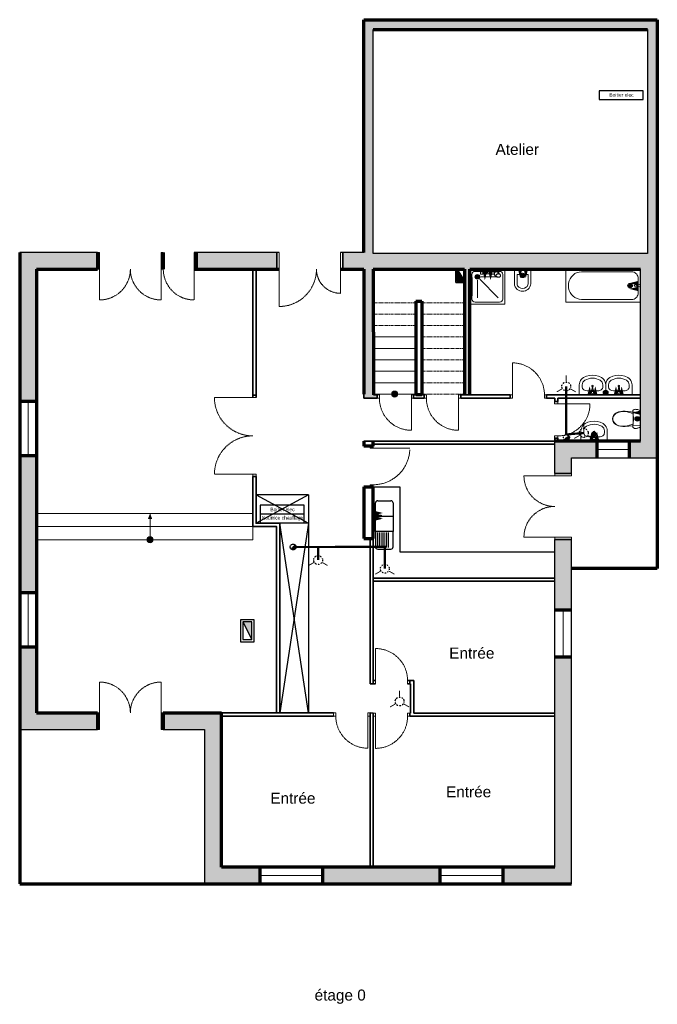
# Model space of a CAD drawing. Header units: centimetres. Extents: x 2266 to 3841, y 1288 to 8573.
# Tile 6 of 15: x 2266 to 3718, y 3525 to 5766. Entities that reach past the tile are written whole.
import ezdxf

# ---------------------------------------------------------------- set-up
doc = ezdxf.new("R2010")
doc.units = ezdxf.units.CM
doc.header["$LTSCALE"] = 0.2
for name, pattern in [('CACHE', [9.525, 6.35, -3.175]), ('DIVISE', [31.75, 12.7, -6.35, 0, -6.35, 0, -6.35]), ('FANTOME', [63.5, 31.75, -6.35, 6.35, -6.35, 6.35, -6.35])]:
    doc.linetypes.add(name, pattern=pattern)
for name, color, linetype, lineweight in [('01-existant-murs extérieurs', 7, 'Continuous', 70), ('01-existant-Refends', 7, 'Continuous', 70), ('02-existant-Cloisons', 7, 'Continuous', 35), ('02-existant-escalier', 7, 'Continuous', 15), ('02-existant-huisserie', 7, 'Continuous', 15), ('03-existant ventilation', 7, 'DIVISE', 25), ('10-annotations', 7, 'Continuous', 9), ('21-à démolir-ventilation', 210, 'CACHE', 25)]:
    doc.layers.add(name, color=color, linetype=linetype, lineweight=lineweight)
for name, color, linetype in [("01-existant-réseau d'eau", 7, 'Continuous'), ('03-existant-chauffage', 7, 'Continuous'), ('03-existant-Sanitaires alimentation-évacuation', 7, 'Continuous'), ('03-existant-sanitaires éléments', 7, 'Continuous'), ('04-existant-placards', 7, 'Continuous')]:
    doc.layers.add(name, color=color, linetype=linetype)
doc.styles.get("Standard").update_dxf_attribs({"font": 'arial.ttf'})

# ---------------------------------------------------------------- blocks, each defined once
blk = doc.blocks.new('*U91')
blk.add_line((0, 0.73), (0.73, 0.73))
for points in [[(-0.075, 0.78), (0, 0.78), (0, 0.73), (-0.075, 0.73)], [(-0.075, 0), (0, 0), (0, -0.05), (-0.075, -0.05)]]:
    blk.add_lwpolyline(points, close=True)
at = {"linetype": 'CACHE'}
blk.add_arc((0, 0.73), 0.73, 270, 0, dxfattribs=at)
blk = doc.blocks.new('*U85')
blk.add_line((0, 0), (0.73, 0))
for points in [[(-0.075, 0.73), (0, 0.73), (0, 0.78), (-0.075, 0.78)], [(-0.075, -0.05), (0, -0.05), (0, 0), (-0.075, 0)]]:
    blk.add_lwpolyline(points, close=True)
at = {"linetype": 'CACHE'}
blk.add_arc((0, 0), 0.73, 0, 90, dxfattribs=at)
blk = doc.blocks.new('*U86')
blk.add_line((-0.075, 0), (-0.805, 0))
for points in [[(0, 0.73), (-0.075, 0.73), (-0.075, 0.78), (0, 0.78)], [(0, -0.05), (-0.075, -0.05), (-0.075, 0), (0, 0)]]:
    blk.add_lwpolyline(points, close=True)
at = {"linetype": 'CACHE'}
blk.add_arc((-0.075, 0), 0.73, 90, 180, dxfattribs=at)
blk = doc.blocks.new('double porte 180')
at = {"layer": '02-existant-huisserie'}
for p, q in [((0, 87.5), (-87.5, 87.5)), ((0, -87.5), (-87.5, -87.5))]:
    blk.add_line(p, q, dxfattribs=at)
for points in [[(0, 92.5), (7.4, 92.5), (7.4, 87.5), (0, 87.5), (0, 92.5)], [(0, -92.5), (7.4, -92.5), (7.4, -87.5), (0, -87.5), (0, -92.5)]]:
    blk.add_lwpolyline(points, dxfattribs=at)
at = {"layer": '02-existant-huisserie', "linetype": 'CACHE'}
for centre, start, end in [((0, 87.5), 180, 270), ((0, -87.5), 90, 180)]:
    blk.add_arc(centre, 87.5, start, end, dxfattribs=at)
blk = doc.blocks.new('double porte extérieure 150')
for p, q in [((-145, -38), (-145, -108)), ((-5, -38), (-5, -108))]:
    blk.add_line(p, q)
for points in [[(-150, -38), (-145, -38), (-145, 0), (-150, 0)], [(-5, -38), (0, -38), (0, 0), (-5, 0)]]:
    blk.add_lwpolyline(points, close=True)
at = {"linetype": 'CACHE'}
for centre, start, end in [((-145, -38), 270, 0), ((-5, -38), 180, 270)]:
    blk.add_arc(centre, 70, start, end, dxfattribs=at)
blk = doc.blocks.new('*U36')
for p, q in [((-145, 38), (-145, 108)), ((-5, 38), (-5, 108))]:
    blk.add_line(p, q)
for points in [[(-150, 38), (-145, 38), (-145, 0), (-150, 0)], [(-5, 38), (0, 38), (0, 0), (-5, 0)]]:
    blk.add_lwpolyline(points, close=True)
at = {"linetype": 'CACHE'}
for centre, start, end in [((-145, 38), 0, 90), ((-5, 38), 90, 180)]:
    blk.add_arc(centre, 70, start, end, dxfattribs=at)
blk = doc.blocks.new('*U92')
blk.add_line((-0.075, 0), (-0.805, 0))
for points in [[(0, 0.73), (-0.075, 0.73), (-0.075, 0.78), (0, 0.78)], [(0, -0.05), (-0.075, -0.05), (-0.075, 0), (0, 0)]]:
    blk.add_lwpolyline(points, close=True)
at = {"linetype": 'CACHE'}
blk.add_arc((-0.075, 0), 0.73, 90, 180, dxfattribs=at)
blk = doc.blocks.new('*U93')
blk.add_line((0, 0.73), (0.73, 0.73))
for points in [[(-0.075, 0.78), (0, 0.78), (0, 0.73), (-0.075, 0.73)], [(-0.075, 0), (0, 0), (0, -0.05), (-0.075, -0.05)]]:
    blk.add_lwpolyline(points, close=True)
at = {"linetype": 'CACHE'}
blk.add_arc((0, 0.73), 0.73, 270, 0, dxfattribs=at)
blk = doc.blocks.new('*U94')
blk.add_line((0, 0.73), (0.83, 0.73))
for points in [[(-0.075, 0.78), (0, 0.78), (0, 0.73), (-0.075, 0.73)], [(-0.075, -0.1), (0, -0.1), (0, -0.15), (-0.075, -0.15)]]:
    blk.add_lwpolyline(points, close=True)
at = {"linetype": 'CACHE'}
blk.add_arc((0, 0.73), 0.83, 270, 0, dxfattribs=at)
blk = doc.blocks.new('WC 24')
at = {"linetype": 'Continuous', "lineweight": 13}
for p, q in [((0, -173), (-109, -173)), ((109, -173), (0, -173))]:
    blk.add_line(p, q, dxfattribs=at)
at = {"linetype": 'Continuous', "lineweight": 13, "flags": 128}
for points in [[(-187, 0), (-194, -15), (-200, -31), (-205, -46), (-210, -62), (-213, -79), (-216, -95), (-217, -112), (-218, -128), (-216, -140), (-212, -151), (-206, -161), (-198, -169), (-188, -175), (-178, -179), (-166, -181), (-154, -180), (-116, -173), (-78, -168), (-39, -165), (0, -164), (39, -165), (78, -168), (116, -173), (154, -180), (166, -181), (178, -179), (188, -175), (198, -169), (206, -161), (212, -151), (216, -140), (218, -128), (217, -112), (216, -95), (213, -79), (210, -62), (205, -46), (200, -31), (194, -15), (187, 0)], [(-169, -453), (-157, -503), (-138, -550), (-112, -587), (-79, -616), (-41, -634), (0, -640), (41, -634), (79, -616), (112, -587), (138, -550), (157, -503), (169, -453), (175, -402), (173, -350), (141, 0), (-141, 0), (-173, -350), (-175, -402)]]:
    blk.add_lwpolyline(points, close=True, dxfattribs=at)
at = {"linetype": 'Continuous', "lineweight": 13}
for centre, major_axis, start_param, end_param in [((258, -388), (0, 426), 1.041392, 1.594412), ((-258, -388), (0, 426), 4.688771, 5.241791), ((89, -412), (0, 257), 1.515065, 2.415654), ((-89, -412), (0, 257), 3.867528, 4.768116), ((1, -493), (0, 139), 2.509088, 3.135732), ((-1, -493), (0, 139), 3.147454, 3.774097)]:
    blk.add_ellipse(centre, major_axis=major_axis, ratio=0.999377, start_param=start_param, end_param=end_param, dxfattribs=at)
blk.add_ellipse((0, -75), major_axis=(15, 0), ratio=0.999724, dxfattribs=at)
blk = doc.blocks.new('Cabine de douche 24')
at = {"linetype": 'Continuous', "lineweight": 13}
for p, q in [((-350, 280), (-350, -280)), ((280, 350), (-280, 350)), ((-150, 225), (250, 225)), ((-110, 393), (-40, 393)), ((-103, 339), (-103, 293)), ((-101, 293), (-101, 339)), ((-94, 356), (-56, 356)), ((-91, 373), (-59, 373)), ((-84, 373), (-84, 356)), ((-66, 373), (-66, 356)), ((40, 393), (110, 393)), ((56, 356), (94, 356)), ((59, 373), (91, 373)), ((66, 373), (66, 356)), ((84, 373), (84, 356)), ((101, 339), (101, 293)), ((103, 293), (103, 339)), ((156, 324), (156, 336)), ((190, 338), (240, 338)), ((201, 260), (200, 256)), ((200, 256), (200, 246)), ((200, 246), (202, 238)), ((202, 267), (201, 260)), ((204, 270), (202, 267)), ((202, 238), (203, 236)), ((208, 276), (204, 270)), ((205, 374), (205, 356)), ((211, 278), (208, 276)), ((218, 284), (211, 278)), ((227, 288), (218, 284)), ((227, 356), (227, 374)), ((227, 356), (227, 374)), ((232, 289), (227, 288)), ((241, 291), (232, 289)), ((239, 291), (240, 309)), ((240, 353), (241, 354)), ((240, 351), (240, 353)), ((240, 309), (240, 351)), ((241, 354), (242, 356)), ((250, 292), (241, 291)), ((242, 356), (244, 357)), ((244, 374), (256, 374)), ((244, 357), (245, 357)), ((247, 358), (245, 357)), ((245, 357), (247, 358)), ((245, 357), (245, 357)), ((245, 357), (245, 357)), ((250, 359), (247, 358)), ((247, 358), (253, 358)), ((253, 358), (250, 359)), ((259, 291), (250, 292)), ((255, 357), (253, 358)), ((253, 358), (255, 357)), ((255, 357), (255, 357)), ((255, 357), (255, 357)), ((255, 357), (256, 357)), ((256, 357), (258, 356)), ((258, 356), (259, 354)), ((259, 354), (260, 353)), ((268, 289), (259, 291)), ((260, 353), (260, 351)), ((260, 309), (260, 351)), ((261, 291), (260, 309)), ((268, 289), (271, 288)), ((350, -280), (350, 280)), ((-225, 150), (-225, -250)), ((-172, 172), (250, -250)), ((-280, -350), (280, -350))]:
    blk.add_line(p, q, dxfattribs=at)
at = {"linetype": 'Continuous', "lineweight": 13, "flags": 128}
for points in [[(-400, 400), (-400, -400), (400, -400), (400, 400)], [(-345, -208), (-345, 208), (-356, 208), (-356, 173), (-400, 173), (-400, 120), (-356, 120), (-356, -120), (-400, -120), (-400, -173), (-356, -173), (-356, -208)]]:
    blk.add_lwpolyline(points, close=True, dxfattribs=at)
blk.add_lwpolyline([(-156, 291, 0.414214), (-153, 288), (-103, 288), (-103, 293), (-101, 293), (-101, 293), (-101, 292), (-101, 292), (101, 292), (101, 292), (101, 293), (101, 293), (103, 293), (103, 288), (153, 288, 0.414214), (156, 291), (156, 324), (173, 324, 0.547975), (203, 236), (207, 231), (215, 226), (225, 221), (237, 218), (250, 217), (263, 218), (275, 221), (285, 226), (293, 231), (298, 238), (300, 246), (300, 256), (299, 260), (298, 267), (296, 270), (292, 276), (289, 278), (282, 284), (273, 288), (271, 288, 0.166188), (260, 322), (260, 338), (266, 338), (266, 374), (256, 374), (256, 391, 1), (244, 391), (244, 374), (227, 374), (227, 400), (205, 400), (205, 374), (166, 374), (166, 338), (190, 338, 0.013709), (187, 336), (156, 336), (156, 337, 0.414214), (153, 340), (103, 340), (103, 339), (101, 339), (101, 356), (94, 356), (94, 373), (91, 373), (110, 393), (110, 400), (40, 400), (40, 393), (59, 373), (56, 373), (56, 356), (-56, 356), (-56, 373), (-59, 373), (-40, 393), (-40, 400), (-110, 400), (-110, 393), (-91, 373), (-94, 373), (-94, 356), (-101, 356), (-101, 339), (-103, 339), (-103, 340), (-153, 340, 0.414214), (-156, 337)], format="xyb", close=True, dxfattribs=at)
at = {"linetype": 'Continuous', "lineweight": 13}
for centre, radius in [((-225, 225), 25), ((0, 330), 12)]:
    blk.add_circle(centre, radius, dxfattribs=at)
for centre, radius, start, end in [((-280, 280), 70, 90, 180), ((216, 290), 55, 121.3994, 141.8869), ((216, 356), 11, 180, 0), ((280, 280), 70, 0, 90), ((-280, -280), 70, 180, 270), ((280, -280), 70, 270, 0)]:
    blk.add_arc(centre, radius, start, end, dxfattribs=at)
blk = doc.blocks.new('Lavabo 24')
at = {"linetype": 'Continuous', "lineweight": 13}
for p, q in [((-235, -183), (-235, -229)), ((119, -92), (-119, -92)), ((-14, -97), (-14, -82)), ((-14, -82), (14, -82)), ((14, -82), (14, -97)), ((235, -183), (235, -229))]:
    blk.add_line(p, q, dxfattribs=at)
at = {"linetype": 'Continuous', "lineweight": 13, "flags": 128}
blk.add_lwpolyline([(-300, 0), (-300, -229), (-297, -263), (-289, -295), (-274, -326), (-256, -353), (-232, -377), (-205, -396), (-140, -426), (-71, -444), (0, -450), (71, -444), (140, -426), (205, -396), (232, -377), (256, -353), (274, -326), (289, -295), (297, -263), (300, -229), (300, 0)], close=True, dxfattribs=at)
blk.add_lwpolyline([(-25, -57), (-21, -99, 0.12102), (-18, -109), (-11, -162, 0.882566), (11, -162), (18, -109, 0.12102), (21, -99), (25, -57, 1)], format="xyb", close=True, dxfattribs=at)
at = {"linetype": 'Continuous', "lineweight": 13}
blk.add_circle((0, -207), 17.5, dxfattribs=at)
for radius, start, end in [(21.1, 212.771, 327.229), (13.6, 180, 0)]:
    blk.add_arc((0, -97), radius, start, end, dxfattribs=at)
for centre, major_axis, ratio, start_param, end_param in [((-119, -183), (116, 0), 0.783646, 1.570796, 3.141593), ((119, -183), (116, 0), 0.783646, 0, 1.570796), ((-119, -229), (0, 121), 0.956522, 1.570796, 2.644618), ((0, 0), (0, 382), 0.956522, 2.644618, 3.638567), ((119, -229), (0, 121), 0.956522, 3.638567, 4.712389)]:
    blk.add_ellipse(centre, major_axis=major_axis, ratio=ratio, start_param=start_param, end_param=end_param, dxfattribs=at)
blk = doc.blocks.new('Baignoire 24')
at = {"linetype": 'Continuous', "lineweight": 13}
for p, q in [((56, -361), (71, -361)), ((56, -389), (56, -361)), ((71, -389), (56, -389))]:
    blk.add_line(p, q, dxfattribs=at)
at = {"linetype": 'Continuous', "lineweight": 13, "flags": 128}
for points in [[(0, -750), (1700, -750), (1700, 0), (0, 0)], [(198, -60), (174, -62), (150, -69), (127, -80), (107, -95), (90, -114), (76, -135), (65, -159), (59, -184), (57, -210), (57, -540), (59, -566), (65, -591), (76, -615), (90, -636), (107, -655), (127, -670), (150, -681), (174, -688), (198, -690), (1346, -690), (1397, -685), (1448, -671), (1495, -648), (1537, -616), (1574, -577), (1603, -532), (1625, -483), (1639, -430), (1643, -375), (1639, -320), (1625, -267), (1603, -218), (1574, -173), (1537, -134), (1495, -102), (1448, -79), (1397, -65), (1346, -60)]]:
    blk.add_lwpolyline(points, close=True, dxfattribs=at)
blk.add_lwpolyline([(31, -400), (73, -396, 0.12102), (83, -393), (136, -386, 0.882566), (136, -364), (83, -357, 0.12102), (73, -354), (31, -350, 1)], format="xyb", close=True, dxfattribs=at)
at = {"linetype": 'Continuous', "lineweight": 13}
blk.add_circle((240, -375), 25, dxfattribs=at)
for radius, start, end in [(13.6, 270, 90), (21.1, 302.771, 57.229)]:
    blk.add_arc((71, -375), radius, start, end, dxfattribs=at)
blk = doc.blocks.new('Bidet 24')
at = {"linetype": 'Continuous', "lineweight": 13}
for p, q in [((185, 0), (-185, 0)), ((185, 0), (185, -330)), ((-185, 0), (-185, -330)), ((-125, -120), (-125, -330)), ((-125, -120), (125, -120)), ((125, -120), (125, -330))]:
    blk.add_line(p, q, dxfattribs=at)
blk.add_circle((0, -142), 15, dxfattribs=at)
for centre, radius, start, end in [((-23, -330), 163, 180, 233.1301), ((-23, -330), 163, 180, 233.1301), ((-23, -330), 103, 180, 233.1301), ((0, -300), 140, 233.1301, 306.8699), ((22, -330), 103, 306.8699, 0), ((22, -330), 163, 306.8699, 0), ((0, -300), 200, 233.1301, 306.8699), ((0, -300), 200, 233.1301, 270)]:
    blk.add_arc(centre, radius, start, end, dxfattribs=at)
blk = doc.blocks.new('evier')
for p, q in [((-26.6, 2), (-26.6, 30)), ((-21.6, 35), (8.4, 35)), ((13.4, 30), (13.4, -35)), ((-28.4, 2), (-13.4, 2)), ((-13.4, 2), (-13.4, -2)), ((-13.4, 0), (13.4, 0)), ((-13.4, -2), (-28.4, -2)), ((-26.6, -35), (-26.6, -2)), ((13.4, -35), (-26.6, -35)), ((-26.6, -35), (-26.6, -70)), ((-21.6, -71.5), (-21.6, -37.5)), ((-16.6, -71.5), (-16.6, -37.5)), ((-11.6, -71.5), (-11.6, -37.5)), ((-6.6, -71.5), (-6.6, -37.5)), ((-1.6, -71.5), (-1.6, -37.5)), ((3.4, -71.5), (3.4, -37.5)), ((13.4, -70), (13.4, -35)), ((-21.6, -75), (8.4, -75))]:
    blk.add_line(p, q)
blk.add_circle((-28.4, 0), 2)
for centre, start, end in [((-21.6, 30), 90, 180), ((8.4, 30), 0, 90), ((-21.6, -70), 180, 270), ((8.4, -70), 270, 0)]:
    blk.add_arc(centre, 5, start, end)
blk = doc.blocks.new('ventilation-extraction')
for points in [[(0, 10, 0, 5, 0), (0, 15, 2, 2, 0), (0, 25, 2, 2, 0)], [(-8.7, -5, 0, 5, 0), (-13, -7.5, 2, 2, 0), (-21.7, -12.5, 2, 2, 0)], [(8.7, -5, 0, 5, 0), (13, -7.5, 2, 2, 0), (21.7, -12.5, 2, 2, 0)]]:
    blk.add_lwpolyline(points, format="xyseb")
blk.add_circle((0, 0), 10)

msp = doc.modelspace()

# ---------------------------------------------------------------- hatches: boundary and pattern name
at = {"layer": '01-existant-murs extérieurs'}
h = msp.add_hatch(color=256, dxfattribs=at)
h.dxf.hatch_style = 1
h.paths.add_polyline_path([(3718.5, 5766.4), (3049.8, 5766.4), (3049.8, 5236.4), (3002.3, 5236.4), (3002.3, 5198.4), (3049.8, 5198.4), (3049.8, 4914), (3049.8, 4904.6), (3080.6, 4904.6), (3080.6, 4912.1), (3072, 4912), (3071.8, 5198.4), (3279.4, 5198.4), (3279.4, 4912), (3291.4, 4912), (3291.4, 5198.4), (3680.5, 5198.4), (3680.5, 4807.2), (3654.2, 4807.2), (3654.2, 4769.2), (3718.5, 4769.2)])
h.paths.add_polyline_path([(3696.5, 5234.4), (3071.8, 5234.4), (3071.8, 5744.4), (3696.5, 5744.4)], flags=16)
h = msp.add_hatch(color=256, dxfattribs=at)
h.dxf.hatch_style = 1
h.paths.add_polyline_path([(2304.5, 5198.4), (2443.5, 5198.4), (2443.5, 5236.4), (2266.5, 5236.4), (2266.5, 4896.9), (2304.5, 4896.9)])
h = msp.add_hatch(color=256, dxfattribs=at)
h.dxf.hatch_style = 1
h.paths.add_polyline_path([(2852.3, 5236.4), (2668.5, 5236.4), (2668.5, 5198.4), (2852.3, 5198.4)])
h = msp.add_hatch(color=256, dxfattribs=at)
h.dxf.hatch_style = 1
h.paths.add_polyline_path([(3580.9, 4807.2), (3484.8, 4807.2), (3484.8, 4733.2), (3522.8, 4733.2), (3522.8, 4769.2), (3580.9, 4769.2)])
h = msp.add_hatch(color=256, dxfattribs=at)
h.dxf.hatch_style = 1
h.paths.add_polyline_path([(2304.5, 4773.6), (2266.5, 4773.6), (2266.5, 4461.4), (2304.5, 4461.4)])
h = msp.add_hatch(color=256, dxfattribs=at)
h.dxf.hatch_style = 1
h.paths.add_polyline_path([(3522.8, 4583.2), (3484.8, 4583.2), (3484.8, 4422.8), (3522.8, 4422.8)])
h = msp.add_hatch(color=256, dxfattribs=at)
h.dxf.hatch_style = 1
h.paths.add_polyline_path([(2443.5, 4188.4), (2304.5, 4188.4), (2304.5, 4337.8), (2266.5, 4337.8), (2266.5, 4150.4), (2443.5, 4150.4)])
h = msp.add_hatch(color=256, dxfattribs=at)
h.dxf.hatch_style = 1
h.paths.add_polyline_path([(3522.8, 4315.9), (3484.8, 4315.9), (3484.8, 3837.3), (3366.8, 3837.3), (3366.8, 3799.3), (3522.8, 3799.3)])
h = msp.add_hatch(color=256, dxfattribs=at)
h.dxf.hatch_style = 1
h.paths.add_polyline_path([(2725.7, 4188.3), (2593.5, 4188.4), (2593.5, 4150.4), (2687.7, 4150.4), (2687.7, 3949.5), (2687.7, 3799.3), (2813.1, 3799.3), (2813.1, 3837.3), (2725.7, 3837.3)])
h = msp.add_hatch(color=256, dxfattribs=at)
h.dxf.hatch_style = 1
h.paths.add_polyline_path([(3223.6, 3837.3), (2956.3, 3837.3), (2956.3, 3799.3), (3223.6, 3799.3)])
at = {"layer": "01-existant-réseau d'eau"}
h = msp.add_hatch(color=54, dxfattribs=at)
h.dxf.hatch_style = 1
h.paths.add_polyline_path([(3303.9, 5180.9, 1), (3313.9, 5180.9, 1)])
h = msp.add_hatch(color=54, dxfattribs=at)
h.dxf.hatch_style = 1
h.paths.add_polyline_path([(3406.7, 5184.1, 1), (3416.7, 5184.1, 1)])
h = msp.add_hatch(color=54, dxfattribs=at)
h.dxf.hatch_style = 1
h.paths.add_polyline_path([(3651.5, 5160.9, 1), (3661.5, 5160.9, 1)])
h = msp.add_hatch(color=54, dxfattribs=at)
h.dxf.hatch_style = 1
h.paths.add_polyline_path([(3595.9, 4917.7, 1), (3605.9, 4917.7, 1)])
h = msp.add_hatch(color=34, dxfattribs=at)
h.dxf.hatch_style = 1
h.paths.add_polyline_path([(3668, 4857.6, 1), (3678, 4857.6, 1)])
h = msp.add_hatch(color=54, dxfattribs=at)
h.dxf.hatch_style = 1
h.paths.add_polyline_path([(3569.5, 4823, 1), (3579.5, 4823, 1)])
h = msp.add_hatch(color=54, dxfattribs=at)
h.dxf.hatch_style = 1
h.paths.add_polyline_path([(3074.2, 4636.3, 1), (3084.2, 4636.3, 1)])
at = {"layer": '02-existant-Cloisons'}
h = msp.add_hatch(color=256, dxfattribs=at)
h.dxf.hatch_style = 1
h.paths.add_polyline_path([(3262.4, 5198.4), (3259.4, 5198.4), (3259.4, 5168.4), (3279.4, 5168.4), (3279.4, 5171.4), (3262.4, 5171.4)])
at = {"layer": '02-existant-escalier'}
h = msp.add_hatch(color=256, dxfattribs=at)
h.dxf.hatch_style = 1
h.paths.add_polyline_path([(3120.2, 4921, 0.414214), (3113.2, 4914), (3120.2, 4914)])
h = msp.add_hatch(color=256, dxfattribs=at)
h.dxf.hatch_style = 1
h.paths.add_polyline_path([(3127.2, 4914), (3120.2, 4914), (3113.2, 4914, 1)])
h = msp.add_hatch(color=256, dxfattribs=at)
h.dxf.hatch_style = 1
h.paths.add_polyline_path([(3120.2, 4921), (3120.2, 4914), (3127.2, 4914, 0.414214)])
h = msp.add_hatch(color=256, dxfattribs=at)
h.dxf.hatch_style = 1
h.paths.add_polyline_path([(2563.4, 4589.4, 0.414214), (2556.4, 4582.4), (2563.4, 4582.4)])
h = msp.add_hatch(color=256, dxfattribs=at)
h.dxf.hatch_style = 1
h.paths.add_polyline_path([(2570.4, 4582.4), (2563.4, 4582.4), (2556.4, 4582.4, 1)])
h = msp.add_hatch(color=256, dxfattribs=at)
h.dxf.hatch_style = 1
h.paths.add_polyline_path([(2563.4, 4589.4), (2563.4, 4582.4), (2570.4, 4582.4, 0.414214)])
at = {"layer": '03-existant ventilation'}
h = msp.add_hatch(color=256, dxfattribs=at)
h.dxf.hatch_style = 1
h.paths.add_polyline_path([(3518.3, 4815.4), (3511.7, 4815.4), (3507, 4810.8, 0.668179)])
h.paths.add_polyline_path([(3516.4, 4820.1), (3511.7, 4815.4), (3518.3, 4815.4, 0.198912)])
at = {"layer": '03-existant-chauffage'}
h = msp.add_hatch(color=256, dxfattribs=at)
h.dxf.hatch_style = 1
h.paths.add_polyline_path([(3262.4, 5198.4), (3262.4, 5171.4), (3279.4, 5171.4)])
h = msp.add_hatch(color=256, dxfattribs=at)
h.dxf.hatch_style = 1
h.paths.add_polyline_path([(2795.5, 4355.3), (2795.5, 4395.3), (2774.5, 4395.3)])
at = {"layer": '21-à démolir-ventilation'}
h = msp.add_hatch(color=256, dxfattribs=at)
h.dxf.hatch_style = 1
h.paths.add_polyline_path([(2895.8, 4566), (2889.2, 4566), (2884.5, 4561.3, 0.668179)])
h.paths.add_polyline_path([(2893.8, 4570.6), (2889.2, 4566), (2895.8, 4566, 0.198912)])

# ---------------------------------------------------------------- linework, layer by layer
at = {"layer": '01-existant-murs extérieurs'}
for p, q in [((3049.8, 5236.4), (3049.8, 5766.4)), ((3049.8, 5766.4), (3718.5, 5766.4)), ((3718.5, 5766.4), (3718.5, 4516.6)), ((3071.8, 5744.4), (3696.5, 5744.4)), ((2266.5, 5236.4), (2266.5, 3799.3)), ((2443.5, 5236.4), (2443.5, 5198.4)), ((2593.5, 5236.4), (2593.5, 5198.4)), ((2668.5, 5236.4), (2668.5, 5198.4)), ((2304.5, 5198.4), (2304.5, 4188.4)), ((2304.5, 5198.4), (2443.5, 5198.4)), ((2663.5, 5198.4), (2857.3, 5198.4)), ((2997.3, 5198.4), (3049.8, 5198.4)), ((3071.8, 5198.4), (3279.4, 5198.4)), ((3291.4, 5198.4), (3680.5, 5198.4)), ((2304.5, 4896.9), (2266.5, 4896.9)), ((3680.5, 4807.2), (3484.8, 4807.2)), ((3580.9, 4807.2), (3580.9, 4769.2)), ((3654.2, 4807.2), (3654.2, 4769.2)), ((2304.5, 4773.6), (2266.5, 4773.6)), ((3718.5, 4516.6), (3522.8, 4516.6)), ((2304.5, 4461.4), (2266.5, 4461.4)), ((3484.8, 4422.8), (3522.8, 4422.8)), ((2304.5, 4337.8), (2266.5, 4337.8)), ((3484.8, 4315.9), (3522.8, 4315.9)), ((2304.5, 4188.4), (2443.5, 4188.4)), ((2443.5, 4188.4), (2443.5, 4150.4)), ((2593.5, 4188.4), (2593.5, 4150.4)), ((2593.5, 4188.4), (2725.7, 4188.3)), ((2725.7, 3837.3), (2725.7, 4188.3)), ((3484.8, 3837.3), (2725.7, 3837.3)), ((2813.1, 3837.3), (2813.1, 3799.3)), ((2956.3, 3837.3), (2956.3, 3799.3)), ((3223.6, 3837.3), (3223.6, 3799.3)), ((3366.8, 3837.3), (3366.8, 3799.3)), ((2266.5, 3799.3), (3522.8, 3799.3))]:
    msp.add_line(p, q, dxfattribs=at)
at = {"layer": '01-existant-Refends'}
for p, q in [((3279.4, 5198.4), (3279.4, 4912)), ((3291.4, 4912), (3291.4, 5198.4)), ((3168.6, 5125.4), (3168.6, 4913)), ((3168.6, 5125.4), (3182.6, 5125.4)), ((3182.6, 5125.4), (3182.6, 4913)), ((3168.6, 4913), (3182.6, 4913)), ((3049.8, 4807.2), (3049.8, 4795.7)), ((3071.8, 4795.7), (3071.8, 4807.2)), ((3071.8, 4795.7), (3049.8, 4795.7)), ((3049.8, 4702.7), (3071.8, 4702.7)), ((3049.8, 4702.7), (3049.8, 4585.2)), ((3071.8, 4585.2), (3071.8, 4702.7)), ((3049.8, 4585.2), (3071.8, 4585.2))]:
    msp.add_line(p, q, dxfattribs=at)
for points in [[(3049.8, 5198.4), (3049.8, 4914)], [(3071.8, 5198.4), (3072, 4912)]]:
    msp.add_lwpolyline(points, dxfattribs=at)
at = {"layer": "01-existant-réseau d'eau"}
for points in [[(3696.5, 5744.4), (3696.5, 5234.4), (3071.8, 5234.4), (3071.8, 5744.4)], [(2443.5, 5236.4), (2266.5, 5236.4)], [(2857.3, 5236.4), (2663.5, 5236.4)], [(3049.8, 5236.4), (2997.3, 5236.4)], [(3680.5, 4807.2), (3680.5, 5198.4)], [(3484.8, 4733.2), (3484.8, 4807.2)], [(3522.8, 4769.2), (3718.5, 4769.2)], [(3522.8, 4733.2), (3522.8, 4769.2)], [(3484.8, 3837.3), (3484.8, 4583.2)], [(3522.8, 3799.3), (3522.8, 4583.2)], [(2266.5, 4150.4), (2443.5, 4150.4)], [(2593.5, 4150.4), (2687.7, 4150.4), (2687.7, 3949.5)], [(2687.7, 3949.5), (2687.7, 3799.3)]]:
    msp.add_lwpolyline(points, dxfattribs=at)
at = {"layer": "01-existant-réseau d'eau", "color": 1}
for points in [[(3406.1, 5198.4, 10, 0, 0), (3406.1, 5178.4, 0, 0, 0)], [(3325.8, 5193.4, 10, 0, 0), (3325.8, 5173.4, 0, 0, 0)], [(3674.8, 5166.5, 10, 0, 0), (3654.8, 5166.5, 0, 0, 0)], [(3577.3, 4912, 10, 0, 0), (3577.3, 4932, 0, 0, 0)], [(3637.3, 4912, 10, 0, 0), (3637.3, 4932, 0, 0, 0)], [(3581.4, 4807.2, 10, 0, 0), (3581.4, 4827.2, 0, 0, 0)], [(3074.1, 4630.4, 10, 0, 0), (3094.1, 4630.4, 0, 0, 0)]]:
    msp.add_lwpolyline(points, format="xyseb", dxfattribs=at)
at = {"layer": "01-existant-réseau d'eau", "color": 150}
for points in [[(3419.1, 5198.4, 10, 0, 0), (3419.1, 5178.4, 0, 0, 0)], [(3338.8, 5193.4, 10, 0, 0), (3338.8, 5173.4, 0, 0, 0)], [(3674.8, 5153.5, 10, 0, 0), (3654.8, 5153.5, 0, 0, 0)], [(3564.3, 4912, 10, 0, 0), (3564.3, 4932, 0, 0, 0)], [(3624.3, 4912, 10, 0, 0), (3624.3, 4932, 0, 0, 0)], [(3680.5, 4871.6, 10, 0, 0), (3660.5, 4871.6, 0, 0, 0)], [(3568.4, 4807.2, 10, 0, 0), (3568.4, 4827.2, 0, 0, 0)], [(3074.1, 4643.3, 10, 0, 0), (3094.1, 4643.3, 0, 0, 0)]]:
    msp.add_lwpolyline(points, format="xyseb", dxfattribs=at)
at = {"layer": "01-existant-réseau d'eau", "color": 54}
for centre in [(3308.9, 5180.9), (3411.7, 5184.1), (3656.5, 5160.9), (3600.9, 4917.7), (3574.5, 4823), (3079.2, 4636.3)]:
    msp.add_circle(centre, 5, dxfattribs=at)
at = {"layer": "01-existant-réseau d'eau", "color": 34}
msp.add_circle((3673, 4857.6), 5, dxfattribs=at)
at = {"layer": '02-existant-Cloisons'}
for p, q in [((2852.3, 5198.4), (2852.3, 5236.4)), ((3002.3, 5198.4), (3002.3, 5236.4)), ((2797.4, 4906.4), (2797.4, 5198.4)), ((2804.8, 4906.4), (2804.8, 5198.4)), ((3279.4, 5198.4), (3259.4, 5198.4)), ((3259.4, 5198.4), (3259.4, 5168.4)), ((3262.4, 5198.4), (3262.4, 5171.4)), ((3259.4, 5168.4), (3279.4, 5168.4)), ((3262.4, 5171.4), (3279.4, 5171.4)), ((2797.4, 4911.4), (2804.8, 4911.4)), ((3049.8, 4914), (3049.8, 4904.6)), ((3072, 4912), (3080.6, 4912.1)), ((3080.6, 4912), (3080.6, 4904.6)), ((3163.6, 4912), (3163.6, 4904.6)), ((3163.6, 4912), (3187.7, 4912)), ((3187.7, 4912), (3187.7, 4904.6)), ((3270.7, 4912), (3270.7, 4904.6)), ((3270.7, 4912), (3383.5, 4912)), ((3383.5, 4904.6), (3383.5, 4912)), ((3466.5, 4904.6), (3466.5, 4912)), ((3466.5, 4912), (3680.5, 4912)), ((3049.8, 4904.6), (3080.6, 4904.6)), ((3163.6, 4904.6), (3187.7, 4904.6)), ((3270.7, 4904.6), (3383.5, 4904.6)), ((3466.5, 4904.6), (3484.8, 4904.6)), ((3484.7, 4896.8), (3492.2, 4896.8)), ((3484.8, 4896.8), (3484.8, 4904.6)), ((3492.2, 4904.6), (3680.5, 4904.6)), ((3492.2, 4896.8), (3492.2, 4904.6)), ((3484.8, 4807.2), (3049.8, 4807.2)), ((3484.8, 4799.8), (3071.8, 4799.8)), ((3484.8, 4807.2), (3484.8, 4813.8)), ((3492.2, 4813.8), (3484.8, 4813.8)), ((3492.2, 4807.2), (3492.2, 4813.8)), ((3484.8, 4733.2), (3522.8, 4733.2)), ((2797.4, 4726.4), (2804.8, 4726.4)), ((3049.8, 4702.7), (3071.8, 4702.7)), ((3049.8, 4585.2), (3071.8, 4585.2)), ((3064.4, 4585.2), (3064.4, 4254.3)), ((3071.8, 4585.2), (3071.8, 4254.4)), ((3484.8, 4583.2), (3522.8, 4583.2)), ((3071.8, 4495.2), (3484.8, 4495.2)), ((3484.8, 4487.8), (3071.8, 4487.8)), ((3071.8, 4261.7), (3076.8, 4261.7)), ((3149.8, 4261.7), (3164.2, 4261.7)), ((3154.8, 4261.8), (3154.8, 4254.4)), ((3164.2, 4261.7), (3164.2, 4187.9)), ((3064.4, 4254.3), (3076.8, 4254.3)), ((3149.8, 4254.3), (3156.8, 4254.3)), ((3156.8, 4254.3), (3156.8, 4187.9)), ((2981.4, 4188.3), (2725.7, 4188.3)), ((2981.4, 4180.9), (2725.7, 4180.9)), ((3064.4, 4188.3), (3071.8, 4188)), ((3064.4, 4188.3), (3064.4, 3837.3)), ((3071.8, 4188), (3071.8, 3837.3)), ((3154.8, 4180.5), (3154.8, 4187.9)), ((3156.8, 4187.9), (3154.8, 4187.9)), ((3484.8, 4180.6), (3154.8, 4180.5)), ((3484.8, 4188), (3164.2, 4187.9))]:
    msp.add_line(p, q, dxfattribs=at)
for points in [[(2797.4, 4726.4), (2797.4, 4612.4), (2851.4, 4612.4), (2851.4, 4188.3)], [(2804.8, 4726.4), (2804.8, 4619.8), (2858.8, 4619.8), (2858.8, 4188.3)]]:
    msp.add_lwpolyline(points, dxfattribs=at)
at = {"layer": '02-existant-escalier', "linetype": 'FANTOME'}
for p, q in [((3168.6, 5122), (3071.8, 5122)), ((3279.4, 5122), (3182.6, 5122)), ((3168.6, 5096), (3071.8, 5096)), ((3279.4, 5096), (3182.6, 5096)), ((3168.6, 5070), (3071.8, 5070)), ((3279.4, 5070), (3182.6, 5070)), ((3279.4, 5044), (3182.6, 5044)), ((3279.4, 5018), (3182.6, 5018)), ((3279.4, 4992), (3182.6, 4992)), ((3279.4, 4966), (3182.6, 4966)), ((3279.4, 4940), (3182.6, 4940)), ((3279.4, 4914), (3182.6, 4914))]:
    msp.add_line(p, q, dxfattribs=at)
at = {"layer": '02-existant-escalier'}
for p, q in [((3168.6, 5044), (3071.8, 5044)), ((3168.6, 5018), (3071.8, 5018)), ((3168.6, 4992), (3071.8, 4992)), ((3168.6, 4966), (3071.8, 4966)), ((3168.6, 4940), (3071.8, 4940)), ((3168.6, 4914), (3071.8, 4914)), ((2304.5, 4642.4), (2797.4, 4642.4)), ((2563.4, 4582.4), (2563.4, 4642.4)), ((2304.5, 4612.4), (2797.4, 4612.4)), ((2797.4, 4612.4), (2797.4, 4582.4)), ((2304.5, 4582.4), (2797.4, 4582.4))]:
    msp.add_line(p, q, dxfattribs=at)
for points in [[(3120.2, 4914, 0, 0, 0), (3120.2, 5161.9, 0, 0, 0), (3231, 5161.9, 0, 0, 0), (3231, 4927.2, 10, 0, 0), (3231, 4914, 0, 0, 0)], [(2563.4, 4642.4, 0, 10, 0), (2563.4, 4629.4, 10, 10, 0)]]:
    msp.add_lwpolyline(points, format="xyseb", dxfattribs=at)
for centre in [(3120.2, 4914), (2563.4, 4582.4)]:
    msp.add_circle(centre, 7, dxfattribs=at)
at = {"layer": '02-existant-huisserie'}
for p, q in [((2997.3, 5236.4), (2997.3, 5143.4)), ((2663.5, 5198.4), (2663.5, 5128.4)), ((2857.3, 5198.4), (2857.3, 5113.4)), ((2285.5, 4896.9), (2285.5, 4773.6)), ((3580.9, 4788.2), (3654.2, 4788.2)), ((2285.5, 4461.4), (2285.5, 4337.8)), ((3503.8, 4315.9), (3503.8, 4422.8)), ((2813.1, 3818.3), (2956.3, 3818.3)), ((3223.6, 3818.3), (3366.8, 3818.3))]:
    msp.add_line(p, q, dxfattribs=at)
for points in [[(2668.5, 5236.4), (2663.5, 5236.4), (2663.5, 5198.4), (2668.5, 5198.4)], [(2852.3, 5198.4), (2857.3, 5198.4), (2857.3, 5236.4), (2852.3, 5236.4)]]:
    msp.add_lwpolyline(points, close=True, dxfattribs=at)
msp.add_lwpolyline([(2997.3, 5198.4), (3002.3, 5198.4), (3002.3, 5236.4), (2997.3, 5236.4)], dxfattribs=at)
at = {"layer": '02-existant-huisserie', "linetype": 'CACHE'}
for centre, radius, start, end in [((2663.5, 5198.4), 70, 180, 270), ((2857.3, 5198.4), 85, 270, 0), ((2997.3, 5198.4), 55, 180, 270)]:
    msp.add_arc(centre, radius, start, end, dxfattribs=at)
at = {"layer": '03-existant ventilation'}
msp.add_line((3516.4, 4820.1), (3507, 4810.8), dxfattribs=at)
at = {"layer": '03-existant ventilation', "const_width": 5}
for points in [[(3511.1, 4931.5), (3510.9, 4821.3)], [(3551, 4825.5), (3511.7, 4822.1)], [(2895.8, 4566), (2946, 4566), (2946, 4536.2)], [(2946, 4566), (3098, 4566.3), (3098, 4516.8)]]:
    msp.add_lwpolyline(points, dxfattribs=at)
at = {"layer": '03-existant ventilation'}
msp.add_circle((3511.7, 4815.4), 6.62, dxfattribs=at)
at = {"layer": '03-existant-chauffage'}
for p, q in [((3262.4, 5198.4), (3279.4, 5171.4)), ((3279.4, 5198.4), (3262.4, 5198.4)), ((3279.4, 5171.4), (3279.4, 5198.4)), ((2814.3, 4660.8), (2814.3, 4620.8)), ((2774.5, 4395.3), (2795.5, 4355.3))]:
    msp.add_line(p, q, dxfattribs=at)
for points in [[(3586.3, 5584.3), (3686.3, 5584.3), (3686.3, 5604.3), (3586.3, 5604.3)], [(2769.5, 4350.3), (2800.5, 4350.3), (2800.5, 4400.3), (2769.5, 4400.3)], [(2774.5, 4355.3), (2795.5, 4355.3), (2795.5, 4395.3), (2774.5, 4395.3)]]:
    msp.add_lwpolyline(points, close=True, dxfattribs=at)
for points in [[(2914.3, 4660.8), (2814.3, 4660.8)], [(2814.3, 4620.8), (2914.3, 4620.8), (2914.3, 4660.8)], [(2914.3, 4640.8), (2814.3, 4640.8)]]:
    msp.add_lwpolyline(points, dxfattribs=at)
at = {"layer": '03-existant-sanitaires éléments'}
for p, q in [((3071.8, 4702.7), (3131.8, 4702.7)), ((3131.8, 4702.7), (3131.8, 4555.2)), ((3131.8, 4555.2), (3484.8, 4555.2))]:
    msp.add_line(p, q, dxfattribs=at)
at = {"layer": '04-existant-placards'}
for p, q in [((2923.8, 4684.8), (2804.8, 4684.8)), ((2804.8, 4684.8), (2923.8, 4619.8)), ((2923.8, 4684.8), (2804.8, 4619.8)), ((2923.8, 4684.8), (2923.8, 4188.2)), ((2923.8, 4619.8), (2804.8, 4619.8)), ((2858.8, 4619.8), (2858.8, 4188.2)), ((2923.8, 4619.8), (2858.8, 4188.2)), ((2923.8, 4188.3), (2858.8, 4619.8))]:
    msp.add_line(p, q, dxfattribs=at)
at = {"layer": '21-à démolir-ventilation'}
msp.add_line((2893.8, 4570.6), (2884.5, 4561.3), dxfattribs=at)
msp.add_circle((2889.2, 4566), 6.62, dxfattribs=at)

# ---------------------------------------------------------------- block references
at = {"layer": '02-existant-huisserie'}
for name, p in [('double porte extérieure 150', (2593.5, 5236.4)), ('*U36', (2593.5, 4150.4))]:
    msp.add_blockref(name, p, dxfattribs=at)
at = {"layer": '02-existant-huisserie', "xscale": 100, "yscale": 100, "zscale": 100, "rotation": 270}
for name, p in [('*U92', (3388.5, 4904.6)), ('*U93', (3085.6, 4904.6)), ('*U93', (3192.7, 4904.6)), ('*U86', (3076.8, 4254.3)), ('*U91', (2986.4, 4180.9)), ('*U85', (3076.8, 4180.5))]:
    msp.add_blockref(name, p, dxfattribs=at)
at = {"layer": '02-existant-huisserie', "xscale": 100, "yscale": 100, "zscale": 100}
for name, p in [('*U91', (3492.2, 4818.8)), ('*U94', (3071.8, 4717.7))]:
    msp.add_blockref(name, p, dxfattribs=at)
at = {"layer": '02-existant-huisserie', "rotation": 270}
msp.add_blockref('double porte extérieure 150', (3522.8, 4583.2), dxfattribs=at)
at = {"layer": '03-existant ventilation'}
for p in [(3511.1, 4931.5), (3551, 4825.5), (2946, 4536.2), (3098, 4516.5), (3131.6, 4214.2)]:
    msp.add_blockref('ventilation-extraction', p, dxfattribs=at)
at = {"layer": '03-existant-Sanitaires alimentation-évacuation', "xscale": 0.1, "yscale": 0.1, "zscale": 0.1, "rotation": 180}
msp.add_blockref('Lavabo 24', (3574.5, 4807.2), dxfattribs=at)
at = {"layer": '03-existant-sanitaires éléments', "xscale": 0.1, "yscale": 0.1, "zscale": 0.1}
for name, p in [('Cabine de douche 24', (3331.4, 5158.4)), ('Bidet 24', (3411.7, 5198.4))]:
    msp.add_blockref(name, p, dxfattribs=at)
for name, p, rotation in [('Baignoire 24', (3680.5, 5123.4), 180), ('Lavabo 24', (3570.9, 4912), 180), ('Lavabo 24', (3630.9, 4912), 180), ('WC 24', (3680.5, 4857.6), 270)]:
    msp.add_blockref(name, p, dxfattribs=dict(at, rotation=rotation))
at = {"layer": '03-existant-sanitaires éléments'}
msp.add_blockref('evier', (3103.3, 4636.3), dxfattribs=at)
at = {"layer": '04-existant-placards'}
msp.add_blockref('double porte 180', (2797.4, 4818.9), dxfattribs=at)

# ---------------------------------------------------------------- texts
at = {"layer": '03-existant-chauffage', "char_height": 8, "attachment_point": 5}
for s, insert in [('\\pxqc;Boitier elec', (3637, 5594.9)), ('\\pxqc;Boitier elec', (2865, 4651.3)), ('\\pxqc;Nourrice chauffage', (2865, 4631.3))]:
    msp.add_mtext_dynamic_manual_height_columns(s, width=98.081, gutter_width=15, heights=[0], dxfattribs=dict(at, insert=insert))
at = {"layer": '10-annotations', "char_height": 25}
for s, width, insert, attachment_point in [('Atelier', 352.309, (3399.6, 5471), 5), ('Entrée', 260.203, (3296.1, 4324.2), 5), ('Entrée', 260.203, (3288.8, 4008.5), 5), ('Entrée', 260.203, (2888.6, 3993.9), 5), ('\\pxqc;étage 0', 1444.313, (2274.2, 3558.4), 1)]:
    msp.add_mtext_dynamic_manual_height_columns(s, width=width, gutter_width=15, heights=[0], dxfattribs=dict(at, insert=insert, attachment_point=attachment_point))

doc.saveas('drawing.dxf')
